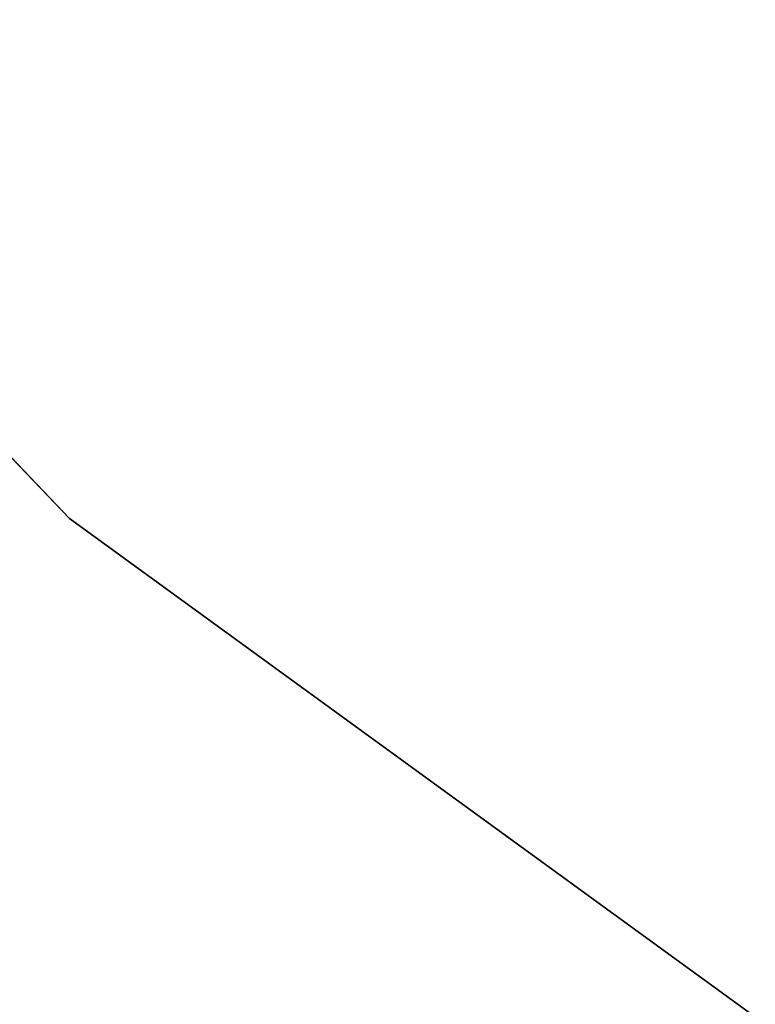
# Model space of a CAD drawing. Header units: millimetres. Extents: x 1 to 201, y 1 to 201.
# Tile 79 of 256: x 53.229 to 53.772, y 46.005 to 46.732. Entities that reach past the tile are written whole.
import ezdxf

# ---------------------------------------------------------------- set-up
doc = ezdxf.new("R2010")
doc.units = ezdxf.units.MM
doc.header["$LTSCALE"] = 25.4
doc.layers.get('0').update_dxf_attribs({"true_color": 0xff5454})

# ---------------------------------------------------------------- blocks, each defined once
blk = doc.blocks.new('MERIDA-LED-9514.STL#1')
at = {"color": 7, "true_color": 0xffffff}
mesh = blk.add_polyface(dxfattribs=at)
corners = [(44.27708, 55.76498, -19), (53.26566, 46.36365, -17), (53.26566, 46.36365, -19), (44.27708, 55.76498, -17)]
mesh.append_faces([[corners[k] for k in face] for face in [(0, 1, 2), (1, 0, 3)]], dxfattribs={"vtx0": -1, "color": 7})
mesh = blk.add_polyface(dxfattribs=at)
corners = [(58.03795, 46.36931, -32), (48.4754, 55.48717, -43), (58.03795, 46.36931, -43), (48.4754, 55.48717, -32)]
mesh.append_faces([[corners[k] for k in face] for face in [(0, 1, 2), (1, 0, 3)]], dxfattribs={"vtx0": -1, "color": 7})
mesh = blk.add_polyface(dxfattribs=at)
corners = [(53.26566, 46.36365, -17), (63.78847, 38.71839, -19), (53.26566, 46.36365, -19), (63.78847, 38.71839, -17)]
mesh.append_faces([[corners[k] for k in face] for face in [(0, 1, 2), (1, 0, 3)]], dxfattribs={"vtx0": -1, "color": 7})

msp = doc.modelspace()

# ---------------------------------------------------------------- block references
at = {"color": 0}
msp.add_blockref('MERIDA-LED-9514.STL#1', (0, 0), dxfattribs=at)

doc.saveas('drawing.dxf')
